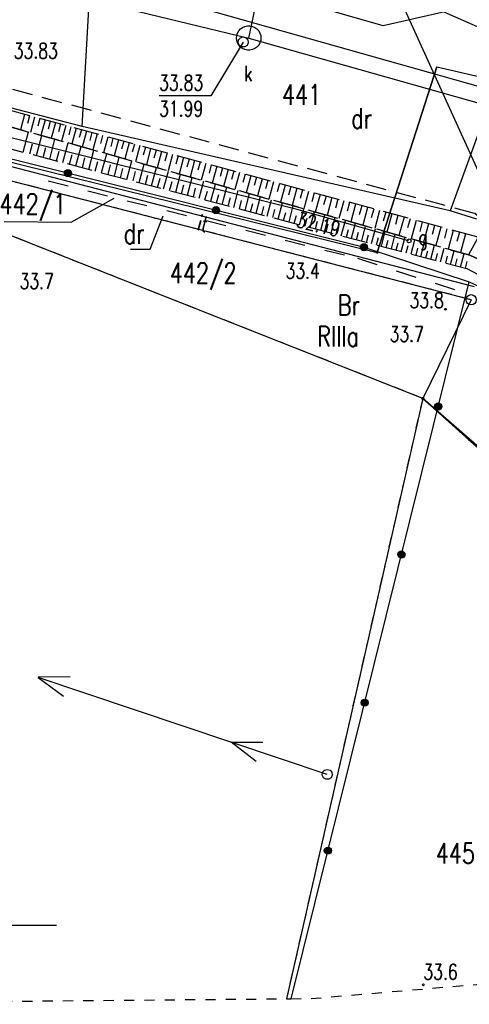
# Model space of a CAD drawing. Header units: millimetres. Extents: x 1427 to 82594, y 2364 to 16149.
# Tile 14 of 58: x 1643 to 1665, y 2367 to 2415. Entities that reach past the tile are written whole.
import ezdxf
from ezdxf.enums import TextEntityAlignment as Align

# ---------------------------------------------------------------- set-up
doc = ezdxf.new("R2010")
doc.units = ezdxf.units.MM
for name, pattern in [('1', [2, 1, -1]), ('2', [1, 0.5, -0.5]), ('424', [1.5, 1, -0.5]), ('9', [1.75, 1.25, -0.5]), ('901', [0])]:
    doc.linetypes.add(name, pattern=pattern)
for name, color, linetype in [('000_Inne__niezydentyfikowane_', 7, 'Continuous'), ('202-punkt_graniczny', 7, 'Continuous'), ('203-punkt_graniczny', 7, 'Continuous'), ('209-oznaczenie_konturu_klasyfik', 7, 'Continuous'), ('210-oznaczenie_konturu_uzytku_g', 7, 'Continuous'), ('211-numer_dzialki_ewidencyjnej', 7, 'Continuous'), ('218-kontur_uzytku_gruntowego', 7, 'Continuous'), ('219-dzialka_ewidencyjna', 7, 'Continuous'), ('inny_obiekt_zagospodarowania_te', 7, 'Continuous'), ('jezdnia', 7, 'Continuous'), ('komora_podziemna', 7, 'Continuous'), ('kraweznik', 7, 'Continuous'), ('obudowa_ochronna_przewodu', 7, 'Continuous'), ('ogrodzenie_trwale', 7, 'Continuous'), ('opisy', 7, 'Continuous'), ('pikieta_naturalna', 7, 'Continuous'), ('pikieta_naturalna-Atr2', 7, 'Continuous'), ('pikieta_sztuczna-Atr2', 7, 'Continuous'), ('przewod_elektroenergetyczny_nis', 7, 'Continuous'), ('przewod_elektroenergetyczny_pod', 7, 'Continuous'), ('przewod_gazowy', 7, 'Continuous'), ('przewod_kanalizacyjny', 7, 'Continuous'), ('przewod_wodociagowy', 7, 'Continuous'), ('rzedna-Atr2', 7, 'Continuous'), ('rzedna-Atr3', 7, 'Continuous'), ('skarpa_nieumocniona', 7, 'Continuous'), ('slup_przewodow_napowietrznych', 7, 'Continuous'), ('wlaz_do_komory_lub_kanalu_-_kwa', 7, 'Continuous'), ('wlaz_do_komory_lub_kanalu_-_okr', 7, 'Continuous'), ('Zakres', 7, 'Continuous'), ('zasuwa_lub_zawor-Atr17', 7, 'Continuous')]:
    doc.layers.add(name, color=color, linetype=linetype)
doc.styles.add('STYL_ARIAL', font='simplex', dxfattribs={"width": 0.75, "oblique": 0.1})

# ---------------------------------------------------------------- blocks, each defined once
blk = doc.blocks.new('203')
at = {"color": 0}
blk.add_circle((0, 0), 0.05, dxfattribs=at)
blk = doc.blocks.new('202')
at = {"color": 0}
blk.add_circle((0, 0), 0.25, dxfattribs=at)
blk = doc.blocks.new('US15')
at = {"color": 7}
blk.add_polyline3d([(0, 0.25, 0), (0.1352, 0.2103, 0), (0.2274, 0.1039, 0), (0.2475, -0.0356, 0), (0.1889, -0.1637, 0), (0.0704, -0.2399, 0), (-0.0704, -0.2399, 0), (-0.1889, -0.1637, 0), (-0.2475, -0.0356, 0), (-0.2274, 0.1039, 0), (-0.1352, 0.2103, 0), (0, 0.25, 0)], dxfattribs=at)
blk = doc.blocks.new('US22')
at = {"color": 7}
blk.add_polyline3d([(0, 0.25, 0), (0.1352, 0.2103, 0), (0.2274, 0.1039, 0), (0.2475, -0.0356, 0), (0.1889, -0.1637, 0), (0.0704, -0.2399, 0), (-0.0704, -0.2399, 0), (-0.1889, -0.1637, 0), (-0.2475, -0.0356, 0), (-0.2274, 0.1039, 0), (-0.1352, 0.2103, 0), (0, 0.25, 0)], dxfattribs=at)
blk = doc.blocks.new('PW01')
at = {"color": 7}
blk.add_polyline3d([(0.045, 0, 0), (0.0318, -0.0318, 0), (0, -0.045, 0), (-0.0318, -0.0318, 0), (-0.045, 0, 0), (-0.0318, 0.0318, 0), (0, 0.045, 0), (0.0318, 0.0318, 0), (0.045, 0, 0)], dxfattribs=at)

msp = doc.modelspace()

# ---------------------------------------------------------------- linework, layer by layer
at = {"layer": '000_Inne__niezydentyfikowane_', "color": 7}
for points in [[(1643.146, 2410.471, 0), (1642.946, 2409.721, 0)], [(1643.396, 2410.411, 0), (1643.296, 2410.031, 0)], [(1643.646, 2410.341, 0), (1643.446, 2409.581, 0)], [(1643.906, 2410.271, 0), (1643.796, 2409.891, 0)], [(1644.156, 2410.201, 0), (1643.946, 2409.441, 0)], [(1644.406, 2410.131, 0), (1644.306, 2409.751, 0)], [(1644.666, 2410.061, 0), (1644.456, 2409.301, 0)], [(1643.076, 2408.621, 0), (1643.336, 2409.611, 0)], [(1644.916, 2409.991, 0), (1644.816, 2409.611, 0)], [(1645.176, 2409.921, 0), (1644.966, 2409.161, 0)], [(1645.426, 2409.861, 0), (1645.326, 2409.471, 0)], [(1645.686, 2409.791, 0), (1645.476, 2409.021, 0)], [(1645.946, 2409.721, 0), (1645.836, 2409.331, 0)], [(1646.196, 2409.651, 0), (1645.986, 2408.871, 0)], [(1646.456, 2409.581, 0), (1646.356, 2409.191, 0)], [(1643.736, 2408.451, 0), (1643.996, 2409.431, 0)], [(1644.386, 2408.281, 0), (1644.646, 2409.251, 0)], [(1646.716, 2409.511, 0), (1646.506, 2408.731, 0)], [(1646.976, 2409.441, 0), (1646.876, 2409.051, 0)], [(1647.236, 2409.361, 0), (1647.026, 2408.581, 0)], [(1647.496, 2409.291, 0), (1647.396, 2408.901, 0)], [(1647.766, 2409.221, 0), (1647.546, 2408.441, 0)], [(1648.026, 2409.151, 0), (1647.916, 2408.761, 0)], [(1648.286, 2409.081, 0), (1648.076, 2408.291, 0)], [(1643.406, 2408.541, 0), (1643.536, 2409.031, 0)], [(1644.066, 2408.361, 0), (1644.196, 2408.851, 0)], [(1644.716, 2408.191, 0), (1644.846, 2408.671, 0)], [(1645.036, 2408.111, 0), (1645.286, 2409.071, 0)], [(1645.676, 2407.941, 0), (1645.926, 2408.891, 0)], [(1646.316, 2407.771, 0), (1646.556, 2408.711, 0)], [(1648.556, 2409.011, 0), (1648.446, 2408.611, 0)], [(1648.816, 2408.941, 0), (1648.606, 2408.141, 0)], [(1649.086, 2408.861, 0), (1648.976, 2408.471, 0)], [(1649.346, 2408.791, 0), (1649.136, 2407.991, 0)], [(1649.616, 2408.721, 0), (1649.506, 2408.321, 0)], [(1649.886, 2408.651, 0), (1649.666, 2407.851, 0)], [(1645.356, 2408.021, 0), (1645.486, 2408.501, 0)], [(1645.996, 2407.851, 0), (1646.116, 2408.331, 0)], [(1646.626, 2407.691, 0), (1646.746, 2408.161, 0)], [(1646.936, 2407.611, 0), (1647.186, 2408.541, 0)], [(1647.566, 2407.441, 0), (1647.806, 2408.371, 0)], [(1648.176, 2407.281, 0), (1648.416, 2408.191, 0)], [(1650.156, 2408.581, 0), (1650.046, 2408.171, 0)], [(1650.426, 2408.501, 0), (1650.206, 2407.701, 0)], [(1650.696, 2408.431, 0), (1650.586, 2408.021, 0)], [(1650.966, 2408.361, 0), (1650.746, 2407.541, 0)], [(1651.236, 2408.281, 0), (1651.126, 2407.881, 0)], [(1651.506, 2408.211, 0), (1651.286, 2407.391, 0)], [(1651.776, 2408.131, 0), (1651.666, 2407.731, 0)], [(1647.256, 2407.521, 0), (1647.376, 2407.991, 0)], [(1647.866, 2407.361, 0), (1647.986, 2407.821, 0)], [(1648.486, 2407.201, 0), (1648.596, 2407.661, 0)], [(1648.786, 2407.121, 0), (1649.026, 2408.031, 0)], [(1649.386, 2406.961, 0), (1649.626, 2407.861, 0)], [(1649.986, 2406.811, 0), (1650.216, 2407.691, 0)], [(1652.056, 2408.061, 0), (1651.826, 2407.241, 0)], [(1652.326, 2407.991, 0), (1652.216, 2407.581, 0)], [(1652.596, 2407.911, 0), (1652.376, 2407.091, 0)], [(1652.876, 2407.841, 0), (1652.766, 2407.421, 0)], [(1653.156, 2407.761, 0), (1652.926, 2406.931, 0)], [(1653.426, 2407.691, 0), (1653.316, 2407.271, 0)], [(1649.086, 2407.041, 0), (1649.206, 2407.491, 0)], [(1649.686, 2406.881, 0), (1649.806, 2407.331, 0)], [(1650.276, 2406.731, 0), (1650.396, 2407.171, 0)], [(1650.576, 2406.651, 0), (1650.806, 2407.531, 0)], [(1651.156, 2406.501, 0), (1651.386, 2407.371, 0)], [(1651.736, 2406.351, 0), (1651.956, 2407.201, 0)], [(1653.706, 2407.611, 0), (1653.486, 2406.781, 0)], [(1653.986, 2407.541, 0), (1653.876, 2407.121, 0)], [(1654.266, 2407.461, 0), (1654.036, 2406.621, 0)], [(1654.546, 2407.381, 0), (1654.436, 2406.971, 0)], [(1654.826, 2407.311, 0), (1654.596, 2406.471, 0)], [(1655.106, 2407.231, 0), (1654.996, 2406.811, 0)], [(1655.386, 2407.161, 0), (1655.156, 2406.311, 0)], [(1650.866, 2406.571, 0), (1650.976, 2407.011, 0)], [(1651.446, 2406.421, 0), (1651.556, 2406.851, 0)], [(1652.016, 2406.271, 0), (1652.136, 2406.701, 0)], [(1652.306, 2406.201, 0), (1652.526, 2407.051, 0)], [(1652.866, 2406.051, 0), (1653.096, 2406.891, 0)], [(1653.426, 2405.901, 0), (1653.646, 2406.731, 0)], [(1655.676, 2407.081, 0), (1655.556, 2406.661, 0)], [(1655.956, 2407.001, 0), (1655.726, 2406.151, 0)], [(1656.236, 2406.931, 0), (1656.126, 2406.501, 0)], [(1656.526, 2406.851, 0), (1656.296, 2405.991, 0)], [(1656.816, 2406.771, 0), (1656.696, 2406.341, 0)], [(1657.096, 2406.691, 0), (1656.866, 2405.831, 0)], [(1652.586, 2406.121, 0), (1652.696, 2406.541, 0)], [(1653.156, 2405.971, 0), (1653.266, 2406.391, 0)], [(1653.706, 2405.831, 0), (1653.816, 2406.241, 0)], [(1653.986, 2405.751, 0), (1654.206, 2406.581, 0)], [(1654.536, 2405.611, 0), (1654.746, 2406.431, 0)], [(1655.076, 2405.471, 0), (1655.286, 2406.271, 0)], [(1657.386, 2406.611, 0), (1657.266, 2406.181, 0)], [(1657.676, 2406.541, 0), (1657.436, 2405.671, 0)], [(1657.966, 2406.461, 0), (1657.846, 2406.031, 0)], [(1658.256, 2406.381, 0), (1658.016, 2405.511, 0)], [(1658.546, 2406.301, 0), (1658.426, 2405.871, 0)], [(1658.836, 2406.221, 0), (1658.596, 2405.351, 0)], [(1654.256, 2405.681, 0), (1654.366, 2406.091, 0)], [(1654.806, 2405.541, 0), (1654.916, 2405.941, 0)], [(1655.346, 2405.401, 0), (1655.446, 2405.801, 0)], [(1655.616, 2405.331, 0), (1655.826, 2406.121, 0)], [(1656.146, 2405.191, 0), (1656.356, 2405.981, 0)], [(1656.666, 2405.051, 0), (1656.876, 2405.831, 0)], [(1657.186, 2404.911, 0), (1657.396, 2405.691, 0)], [(1659.126, 2406.141, 0), (1659.006, 2405.711, 0)], [(1659.416, 2406.061, 0), (1659.186, 2405.191, 0)], [(1659.716, 2405.981, 0), (1659.596, 2405.541, 0)], [(1660.006, 2405.901, 0), (1659.766, 2405.021, 0)], [(1660.306, 2405.821, 0), (1660.186, 2405.381, 0)], [(1660.596, 2405.741, 0), (1660.356, 2404.861, 0)], [(1655.876, 2405.261, 0), (1655.986, 2405.651, 0)], [(1656.406, 2405.121, 0), (1656.516, 2405.511, 0)], [(1656.936, 2404.981, 0), (1657.036, 2405.371, 0)], [(1657.446, 2404.841, 0), (1657.546, 2405.231, 0)], [(1657.706, 2404.781, 0), (1657.906, 2405.541, 0)], [(1658.216, 2404.641, 0), (1658.416, 2405.401, 0)], [(1658.716, 2404.511, 0), (1658.916, 2405.261, 0)], [(1660.896, 2405.661, 0), (1660.776, 2405.221, 0)], [(1661.196, 2405.581, 0), (1660.956, 2404.691, 0)], [(1661.496, 2405.501, 0), (1661.376, 2405.061, 0)], [(1661.796, 2405.421, 0), (1661.546, 2404.521, 0)], [(1662.096, 2405.341, 0), (1661.966, 2404.891, 0)], [(1662.396, 2405.261, 0), (1662.146, 2404.361, 0)], [(1657.966, 2404.711, 0), (1658.066, 2405.091, 0)], [(1658.466, 2404.581, 0), (1658.566, 2404.951, 0)], [(1658.966, 2404.441, 0), (1659.066, 2404.821, 0)], [(1659.216, 2404.381, 0), (1659.416, 2405.121, 0)], [(1659.716, 2404.251, 0), (1659.906, 2404.981, 0)], [(1660.206, 2404.121, 0), (1660.396, 2404.851, 0)], [(1662.696, 2405.181, 0), (1662.576, 2404.721, 0)], [(1662.996, 2405.091, 0), (1662.746, 2404.191, 0)], [(1663.296, 2405.011, 0), (1663.176, 2404.561, 0)], [(1663.606, 2404.931, 0), (1663.356, 2404.021, 0)], [(1663.906, 2404.851, 0), (1663.786, 2404.391, 0)], [(1664.216, 2404.771, 0), (1663.966, 2403.851, 0)], [(1659.466, 2404.311, 0), (1659.566, 2404.681, 0)], [(1659.956, 2404.181, 0), (1660.056, 2404.551, 0)], [(1660.446, 2404.061, 0), (1660.536, 2404.421, 0)], [(1660.686, 2403.991, 0), (1660.876, 2404.711, 0)], [(1660.926, 2403.931, 0), (1661.026, 2404.291, 0)], [(1661.176, 2403.871, 0), (1661.356, 2404.581, 0)], [(1661.656, 2403.741, 0), (1661.846, 2404.441, 0)], [(1662.146, 2403.611, 0), (1662.326, 2404.311, 0)], [(1664.516, 2404.681, 0), (1664.396, 2404.221, 0)], [(1664.826, 2404.601, 0), (1664.576, 2403.681, 0)], [(1665.426, 2404.411, 0), (1664.966, 2403.571, 0)], [(1661.416, 2403.801, 0), (1661.506, 2404.161, 0)], [(1661.906, 2403.671, 0), (1661.996, 2404.021, 0)], [(1662.386, 2403.551, 0), (1662.476, 2403.891, 0)], [(1662.626, 2403.481, 0), (1662.806, 2404.171, 0)], [(1662.876, 2403.421, 0), (1662.966, 2403.761, 0)], [(1663.116, 2403.361, 0), (1663.296, 2404.041, 0)], [(1663.596, 2403.231, 0), (1663.776, 2403.901, 0)], [(1664.086, 2403.101, 0), (1664.256, 2403.771, 0)], [(1663.356, 2403.291, 0), (1663.446, 2403.631, 0)], [(1663.846, 2403.161, 0), (1663.926, 2403.501, 0)], [(1664.326, 2403.041, 0), (1664.416, 2403.371, 0)], [(1664.566, 2402.971, 0), (1664.746, 2403.631, 0)], [(1664.816, 2402.911, 0), (1664.896, 2403.241, 0)]]:
    msp.add_polyline3d(points, dxfattribs=at)
at = {"layer": '210-oznaczenie_konturu_uzytku_g', "color": 3}
msp.add_polyline3d([(1648.355, 2403.849, 0), (1649.325, 2403.849, 0), (1649.962, 2405.484, 0)], dxfattribs=at)
at = {"layer": '218-kontur_uzytku_gruntowego', "color": 3, "linetype": '2'}
for points in [[(1662.716, 2396.511, 0), (1629.766, 2409.541, 0)], [(1665.096, 2401.361, 0), (1638.686, 2408.181, 0)], [(1662.716, 2396.511, 0), (1656.023, 2366.99, 0)], [(1662.716, 2396.511, 0), (1682.586, 2379.191, 0)], [(1668.526, 2391.291, 0), (1662.716, 2396.511, 0)], [(1682.586, 2379.191, 0), (1662.716, 2396.511, 0)], [(1662.716, 2396.511, 0), (1668.526, 2391.291, 0)]]:
    msp.add_polyline3d(points, dxfattribs=at)
at = {"layer": '219-dzialka_ewidencyjna', "color": 7}
for points in [[(1685.956, 2405.711, 0), (1661.426, 2416.551, 0)], [(1668.406, 2401.171, 0), (1661.426, 2416.551, 0)], [(1662.716, 2396.511, 0), (1629.766, 2409.541, 0)], [(1665.266, 2401.991, 0), (1636.186, 2409.541, 0)], [(1665.096, 2401.361, 0), (1638.686, 2408.181, 0)], [(1665.096, 2401.361, 0), (1662.716, 2396.511, 0)], [(1662.716, 2396.511, 0), (1656.023, 2366.99, 0)], [(1668.526, 2391.291, 0), (1662.716, 2396.511, 0)], [(1682.586, 2379.191, 0), (1662.716, 2396.511, 0)]]:
    msp.add_polyline3d(points, dxfattribs=at)
at = {"layer": 'inny_obiekt_zagospodarowania_te', "color": 7, "linetype": '1'}
msp.add_polyline3d([(1644.316, 2407.201, 0), (1659.516, 2403.401, 0), (1664.706, 2401.721, 0)], dxfattribs=at)
at = {"layer": 'jezdnia', "color": 7, "linetype": '424'}
msp.add_polyline3d([(1632.416, 2414.441, 0), (1665.276, 2405.611, 0), (1667.016, 2404.151, 0), (1670.596, 2402.391, 0), (1671.946, 2403.911, 0), (1680.326, 2398.281, 0), (1680.546, 2398.791, 0), (1681.256, 2399.181, 0), (1681.906, 2399.281, 0), (1682.456, 2399.111, 0), (1682.716, 2401.101, 0), (1694.956, 2398.671, 0), (1696.148, 2398.393, 0)], dxfattribs=at)
at = {"layer": 'komora_podziemna', "color": 34}
msp.add_polyline3d([(1654.766, 2414.231, 0), (1654.756, 2414.111, 0), (1654.716, 2413.991, 0), (1654.656, 2413.881, 0), (1654.566, 2413.781, 0), (1654.466, 2413.711, 0), (1654.356, 2413.661, 0), (1654.226, 2413.631, 0), (1654.106, 2413.631, 0), (1653.976, 2413.661, 0), (1653.866, 2413.711, 0), (1653.766, 2413.781, 0), (1653.676, 2413.881, 0), (1653.616, 2413.991, 0), (1653.576, 2414.111, 0), (1653.566, 2414.231, 0), (1653.576, 2414.351, 0), (1653.616, 2414.471, 0), (1653.676, 2414.581, 0), (1653.766, 2414.681, 0), (1653.866, 2414.751, 0), (1653.976, 2414.801, 0), (1654.106, 2414.831, 0), (1654.226, 2414.831, 0), (1654.356, 2414.801, 0), (1654.466, 2414.751, 0), (1654.566, 2414.681, 0), (1654.656, 2414.581, 0), (1654.716, 2414.471, 0), (1654.756, 2414.351, 0), (1654.766, 2414.231, 0)], dxfattribs=at)
at = {"layer": 'kraweznik', "color": 7}
msp.add_polyline3d([(1640.28, 2423.432, 0), (1640.149, 2422.902, 0), (1639.736, 2421.331, 0), (1639.443, 2419.83, 0), (1640.331, 2418.504, 0), (1651.912, 2415.675, 0), (1666.196, 2411.651, 0)], dxfattribs=at)
at = {"layer": 'obudowa_ochronna_przewodu', "color": 52}
msp.add_polyline3d([(1663.406, 2412.811, 0), (1660.476, 2403.691, 0)], dxfattribs=at)
at = {"layer": 'ogrodzenie_trwale', "color": 7, "linetype": '901'}
for points in [[(1630.706, 2411.131, 0), (1642.836, 2408.201, 0), (1659.716, 2403.981, 0), (1664.996, 2402.241, 0), (1668.236, 2400.711, 0), (1670.306, 2398.201, 0), (1673.956, 2392.821, 0), (1675.926, 2389.321, 0), (1679.446, 2382.961, 0), (1681.226, 2379.481, 0)], [(1656.25, 2366.992, 0), (1664.996, 2402.241, 0)]]:
    msp.add_polyline3d(points, dxfattribs=at)
at = {"layer": 'ogrodzenie_trwale', "color": 7}
for centre, radius in [((1645.282, 2407.589), 0.175), ((1645.282, 2407.589), 0.158), ((1645.282, 2407.589), 0.14), ((1645.282, 2407.589), 0.122), ((1645.282, 2407.589), 0.105), ((1645.282, 2407.589), 0.0875), ((1645.282, 2407.589), 0.07), ((1645.282, 2407.589), 0.0525), ((1645.282, 2407.589), 0.035), ((1652.558, 2405.77), 0.175), ((1652.558, 2405.77), 0.158), ((1652.558, 2405.77), 0.14), ((1652.558, 2405.77), 0.122), ((1652.558, 2405.77), 0.105), ((1652.558, 2405.77), 0.0875), ((1652.558, 2405.77), 0.07), ((1652.558, 2405.77), 0.0525), ((1652.558, 2405.77), 0.035), ((1659.831, 2403.942), 0.175), ((1659.831, 2403.942), 0.158), ((1659.831, 2403.942), 0.14), ((1659.831, 2403.942), 0.122), ((1659.831, 2403.942), 0.105), ((1659.831, 2403.942), 0.0875), ((1659.831, 2403.942), 0.07), ((1659.831, 2403.942), 0.0525), ((1659.831, 2403.942), 0.035), ((1663.474, 2396.109), 0.175), ((1663.474, 2396.109), 0.158), ((1663.474, 2396.109), 0.14), ((1663.474, 2396.109), 0.122), ((1663.474, 2396.109), 0.105), ((1663.474, 2396.109), 0.0875), ((1663.474, 2396.109), 0.07), ((1663.474, 2396.109), 0.0525), ((1663.474, 2396.109), 0.035), ((1661.668, 2388.83), 0.175), ((1661.668, 2388.83), 0.158), ((1661.668, 2388.83), 0.14), ((1661.668, 2388.83), 0.122), ((1661.668, 2388.83), 0.105), ((1661.668, 2388.83), 0.0875), ((1661.668, 2388.83), 0.07), ((1661.668, 2388.83), 0.0525), ((1661.668, 2388.83), 0.035), ((1659.862, 2381.55), 0.175), ((1659.862, 2381.55), 0.158), ((1659.862, 2381.55), 0.14), ((1659.862, 2381.55), 0.122), ((1659.862, 2381.55), 0.105), ((1659.862, 2381.55), 0.0875), ((1659.862, 2381.55), 0.07), ((1659.862, 2381.55), 0.0525), ((1659.862, 2381.55), 0.035), ((1658.056, 2374.271), 0.175), ((1658.056, 2374.271), 0.158), ((1658.056, 2374.271), 0.14), ((1658.056, 2374.271), 0.122), ((1658.056, 2374.271), 0.105), ((1658.056, 2374.271), 0.0875), ((1658.056, 2374.271), 0.07), ((1658.056, 2374.271), 0.0525), ((1658.056, 2374.271), 0.035)]:
    msp.add_circle(centre, radius, dxfattribs=at)
at = {"layer": 'opisy', "color": 7}
msp.add_polyline3d([(1639.716, 2370.611, 0), (1644.716, 2370.611, 0)], dxfattribs=at)
at = {"layer": 'przewod_elektroenergetyczny_nis', "color": 52}
msp.add_polyline3d([(1661.971, 2404.184, 0), (1661.945, 2404.256, 0), (1661.978, 2404.325, 0), (1662.049, 2404.351, 0), (1662.119, 2404.319, 0), (1662.145, 2404.247, 0), (1662.112, 2404.178, 0), (1662.04, 2404.152, 0), (1661.971, 2404.184, 0)], dxfattribs=at)
at = {"layer": 'przewod_elektroenergetyczny_nis', "color": 1}
for points in [[(1658.017, 2378.022, 0), (1643.819, 2382.794, 0), (1645.06, 2381.874, 0)], [(1645.391, 2382.815, 0), (1643.824, 2382.802, 0)], [(1654.525, 2378.65, 0), (1653.305, 2379.602, 0), (1654.867, 2379.612, 0)]]:
    msp.add_polyline3d(points, dxfattribs=at)
at = {"layer": 'przewod_elektroenergetyczny_pod', "color": 1}
msp.add_polyline3d([(1696.456, 2395.431, 0), (1696.346, 2398.311, 0), (1698.016, 2408.261, 0), (1681.776, 2413.421, 0), (1669.776, 2416.891, 0), (1660.766, 2414.831, 0), (1644.446, 2419.541, 0), (1631.796, 2423.071, 0), (1621.236, 2426.111, 0), (1621.626, 2427.961, 0), (1622.016, 2427.791, 0)], dxfattribs=at)
at = {"layer": 'przewod_gazowy', "color": 40}
for points in [[(1662.016, 2404.251, 0), (1656.546, 2405.801, 0), (1620.126, 2414.921, 0), (1601.316, 2419.591, 0), (1594.376, 2421.581, 0), (1594.056, 2420.491, 0)], [(1594.056, 2420.491, 0), (1629.316, 2411.371, 0), (1660.476, 2403.691, 0), (1663.406, 2412.811, 0), (1698.376, 2404.751, 0), (1701.864, 2404.234, 0)]]:
    msp.add_polyline3d(points, dxfattribs=at)
at = {"layer": 'przewod_kanalizacyjny', "color": 34}
for points in [[(1654.166, 2414.231, 0), (1655.766, 2421.771, 0), (1656.576, 2427.841, 0)], [(1629.556, 2420.181, 0), (1654.166, 2414.231, 0), (1687.946, 2404.691, 0), (1701.783, 2400.846, 0)]]:
    msp.add_polyline3d(points, dxfattribs=at)
at = {"layer": 'przewod_wodociagowy', "color": 5}
for points in [[(1664.066, 2405.731, 0), (1645.976, 2409.881, 0), (1636.846, 2412.261, 0), (1635.406, 2412.631, 0), (1587.726, 2424.821, 0), (1579.296, 2427.141, 0), (1544.706, 2436.011, 0), (1533.926, 2438.841, 0), (1533.166, 2438.971, 0)], [(1645.976, 2409.881, 0), (1647.34, 2433.91, 0)], [(1701.846, 2403.492, 0), (1693.516, 2405.371, 0), (1666.436, 2412.271, 0), (1664.066, 2405.731, 0)], [(1665.376, 2405.321, 0), (1664.066, 2405.731, 0)]]:
    msp.add_polyline3d(points, dxfattribs=at)
at = {"layer": 'rzedna-Atr2', "color": 7}
msp.add_polyline3d([(1653.896, 2414.031, 0), (1652.296, 2411.381, 0), (1649.759, 2411.381, 0)], dxfattribs=at)
at = {"layer": 'skarpa_nieumocniona', "color": 7, "linetype": '9'}
for points in [[(1629.506, 2412.981, 0), (1632.046, 2412.771, 0), (1665.036, 2403.551, 0), (1667.276, 2402.481, 0), (1668.706, 2401.441, 0), (1671.766, 2398.391, 0), (1675.176, 2393.301, 0), (1677.076, 2390.081, 0), (1680.466, 2384.361, 0), (1682.346, 2380.831, 0), (1683.156, 2381.081, 0), (1682.266, 2383.771, 0), (1679.766, 2388.731, 0), (1675.496, 2394.961, 0), (1672.516, 2398.611, 0), (1669.056, 2401.911, 0), (1667.656, 2402.861, 0), (1665.376, 2404.451, 0), (1632.236, 2413.431, 0), (1630.136, 2413.921, 0), (1629.506, 2412.981, 0)], [(1629.506, 2412.981, 0), (1632.046, 2412.771, 0), (1665.036, 2403.551, 0), (1667.276, 2402.481, 0), (1668.706, 2401.441, 0), (1671.766, 2398.391, 0), (1675.176, 2393.301, 0), (1677.076, 2390.081, 0), (1680.466, 2384.361, 0), (1682.346, 2380.831, 0), (1683.156, 2381.081, 0), (1682.266, 2383.771, 0), (1679.766, 2388.731, 0), (1675.496, 2394.961, 0), (1672.516, 2398.611, 0), (1669.056, 2401.911, 0), (1667.656, 2402.861, 0), (1665.376, 2404.451, 0), (1632.236, 2413.431, 0), (1630.136, 2413.921, 0), (1629.506, 2412.981, 0)], [(1681.236, 2380.051, 0), (1682.346, 2380.831, 0), (1680.466, 2384.361, 0), (1677.076, 2390.081, 0), (1675.176, 2393.301, 0), (1671.766, 2398.391, 0), (1668.706, 2401.441, 0), (1667.276, 2402.481, 0), (1665.036, 2403.551, 0), (1632.046, 2412.771, 0), (1629.506, 2412.981, 0), (1629.286, 2411.871, 0), (1631.706, 2411.611, 0), (1664.886, 2402.891, 0), (1666.886, 2401.841, 0), (1668.316, 2400.981, 0), (1671.276, 2398.151, 0), (1674.636, 2392.751, 0), (1676.286, 2389.561, 0), (1679.716, 2383.691, 0), (1681.236, 2380.051, 0)], [(1681.236, 2380.051, 0), (1682.346, 2380.831, 0), (1680.466, 2384.361, 0), (1677.076, 2390.081, 0), (1675.176, 2393.301, 0), (1671.766, 2398.391, 0), (1668.706, 2401.441, 0), (1667.276, 2402.481, 0), (1665.036, 2403.551, 0), (1632.046, 2412.771, 0), (1629.506, 2412.981, 0), (1629.286, 2411.871, 0), (1631.706, 2411.611, 0), (1664.886, 2402.891, 0), (1666.886, 2401.841, 0), (1668.316, 2400.981, 0), (1671.276, 2398.151, 0), (1674.636, 2392.751, 0), (1676.286, 2389.561, 0), (1679.716, 2383.691, 0), (1681.236, 2380.051, 0)]]:
    msp.add_polyline3d(points, dxfattribs=at)
at = {"layer": 'wlaz_do_komory_lub_kanalu_-_kwa', "color": 7}
msp.add_polyline3d([(1642.154, 2405.214, 0), (1645.439, 2405.183, 0), (1647.547, 2406.36, 0)], dxfattribs=at)
at = {"layer": 'Zakres', "color": 5, "linetype": '2'}
msp.add_polyline3d([(1625.038, 2366.717, 0), (1656.023, 2366.99, 0), (1656.023, 2366.99, 0), (1656.023, 2366.99, 0), (1656.25, 2366.992, 0), (1657.226, 2367.001, 0), (1669.496, 2368.051, 0)], dxfattribs=at)

# ---------------------------------------------------------------- block references
at = {"layer": '202-punkt_graniczny', "color": 7}
msp.add_blockref('202', (1665.096, 2401.361), dxfattribs=at)
at = {"layer": '203-punkt_graniczny', "color": 7}
msp.add_blockref('203', (1662.716, 2396.511), dxfattribs=at)
at = {"layer": 'pikieta_naturalna', "color": 7}
for p in [(1660.476, 2403.691), (1663.836, 2400.891), (1662.746, 2367.671)]:
    msp.add_blockref('PW01', p, dxfattribs=at)
at = {"layer": 'slup_przewodow_napowietrznych', "color": 7}
msp.add_blockref('US15', (1658.026, 2378.021), dxfattribs=at)
at = {"layer": 'wlaz_do_komory_lub_kanalu_-_okr', "color": 7}
msp.add_blockref('US22', (1653.896, 2414.031), dxfattribs=at)

# ---------------------------------------------------------------- texts
at = {"layer": '209-oznaczenie_konturu_klasyfik', "color": 3, "style": 'STYL_ARIAL', "width": 0.75}
msp.add_text('RIIIa', height=1, dxfattribs=at).set_placement((1657.525, 2398.764), align=Align.BOTTOM_LEFT)
at = {"layer": '210-oznaczenie_konturu_uzytku_g', "color": 3, "style": 'STYL_ARIAL', "width": 0.75}
for s, p in [('dr', (1659.197, 2409.478)), ('dr', (1648.019, 2403.811)), ('Br', (1658.536, 2400.296))]:
    msp.add_text(s, height=1, dxfattribs=at).set_placement(p, align=Align.BOTTOM_LEFT)
at = {"layer": '211-numer_dzialki_ewidencyjnej', "color": 7, "style": 'STYL_ARIAL', "width": 0.75}
for s, p in [('441', (1655.797, 2411.948)), ('442/2', (1650.288, 2403.176)), ('445', (1663.354, 2374.648))]:
    msp.add_text(s, height=1, dxfattribs=at).set_placement(p, align=Align.TOP_LEFT)
msp.add_text('442/1', height=1, dxfattribs=at).set_placement((1641.918, 2405.274), align=Align.BOTTOM_LEFT)
at = {"layer": 'inny_obiekt_zagospodarowania_te', "color": 7, "style": 'STYL_ARIAL', "width": 0.75}
msp.add_text('it', height=0.75, rotation=345.963, dxfattribs=at).set_placement((1651.536, 2404.581), align=Align.BOTTOM_LEFT)
at = {"layer": 'pikieta_naturalna-Atr2', "color": 7, "style": 'STYL_ARIAL', "width": 0.75}
for s, p in [('33.4', (1655.976, 2402.182)), ('33.7', (1642.906, 2401.672)), ('33.8', (1662.066, 2400.732)), ('33.7', (1661.086, 2399.072)), ('33.6', (1662.746, 2367.712))]:
    msp.add_text(s, height=0.75, dxfattribs=at).set_placement(p, align=Align.BOTTOM_LEFT)
at = {"layer": 'pikieta_sztuczna-Atr2', "color": 7, "style": 'STYL_ARIAL', "width": 0.75}
msp.add_text('33.83', height=0.75, dxfattribs=at).set_placement((1642.616, 2413.002), align=Align.BOTTOM_LEFT)
at = {"layer": 'rzedna-Atr2', "color": 34, "style": 'STYL_ARIAL', "width": 0.75}
msp.add_text('33.83', height=0.75, dxfattribs=at).set_placement((1649.759, 2411.429), align=Align.BOTTOM_LEFT)
at = {"layer": 'rzedna-Atr2', "color": 7, "style": 'STYL_ARIAL', "width": 0.75}
msp.add_text('32.19', height=0.75, rotation=346.154, dxfattribs=at).set_placement((1656.396, 2404.741), align=Align.BOTTOM_LEFT)
at = {"layer": 'rzedna-Atr3', "color": 34, "style": 'STYL_ARIAL', "width": 0.75}
msp.add_text('31.99', height=0.75, dxfattribs=at).set_placement((1649.759, 2410.154), align=Align.BOTTOM_LEFT)
at = {"layer": 'wlaz_do_komory_lub_kanalu_-_okr', "color": 7, "style": 'STYL_ARIAL', "width": 0.75}
msp.add_text('k', height=0.75, dxfattribs=at).set_placement((1653.946, 2411.882), align=Align.BOTTOM_LEFT)
at = {"layer": 'zasuwa_lub_zawor-Atr17', "color": 40, "style": 'STYL_ARIAL', "width": 0.75}
msp.add_text('g', height=0.75, dxfattribs=at).set_placement((1662.506, 2403.832), align=Align.BOTTOM_LEFT)

doc.saveas('drawing.dxf')
